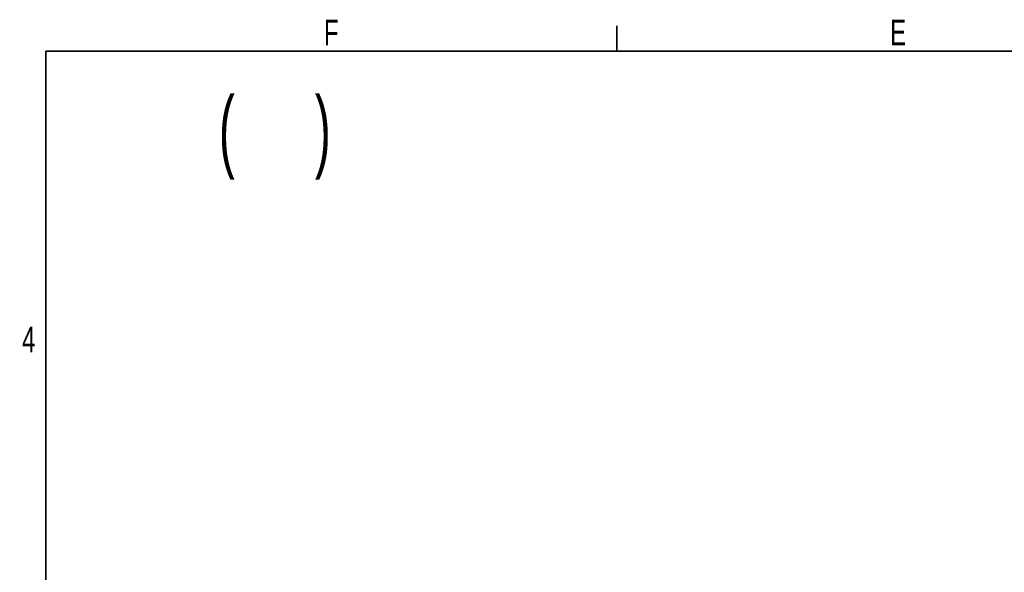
# Model space of a CAD drawing. Header units: millimetres. Extents: x 0 to 297, y 0 to 210.
# Tile 30 of 34: x 6 to 87, y 158 to 203. Entities that reach past the tile are written whole.
import ezdxf

# ---------------------------------------------------------------- set-up
doc = ezdxf.new("R2010")
doc.units = ezdxf.units.MM
doc.layers.add('圖框', color=7, linetype='Continuous', lineweight=35)
doc.layers.add('圖框文字', color=5, linetype='Continuous')
doc.layers.add('標註文字', color=5, linetype='Continuous')
doc.styles.add('SLDTEXTSTYLE0', font='TXT', dxfattribs={"width": 0.7})
doc.styles.add('SLDTEXTSTYLE8', font='TXT', dxfattribs={"width": 0.5625})

msp = doc.modelspace()

# ---------------------------------------------------------------- linework, layer by layer
at = {"layer": '圖框'}
for p, q in [((55.155, 202.943), (55.155, 200.822)), ((7.778, 8.485), (7.778, 200.822)), ((290.626, 200.822), (7.778, 200.822))]:
    msp.add_line(p, q, dxfattribs=at)

# ---------------------------------------------------------------- texts
at = {"layer": '圖框文字', "char_height": 2.121, "attachment_point": 2, "style": 'SLDTEXTSTYLE0'}
for s, insert in [('F', (31.467, 203.441)), ('E', (78.49, 203.441)), ('4', (6.364, 177.985))]:
    msp.add_mtext(s, dxfattribs=dict(at, insert=insert))
at = {"layer": '標註文字', "insert": (22.142, 197.049), "char_height": 5.2917, "attachment_point": 1, "style": 'SLDTEXTSTYLE8'}
msp.add_mtext('(      )', dxfattribs=at)

doc.saveas('drawing.dxf')
